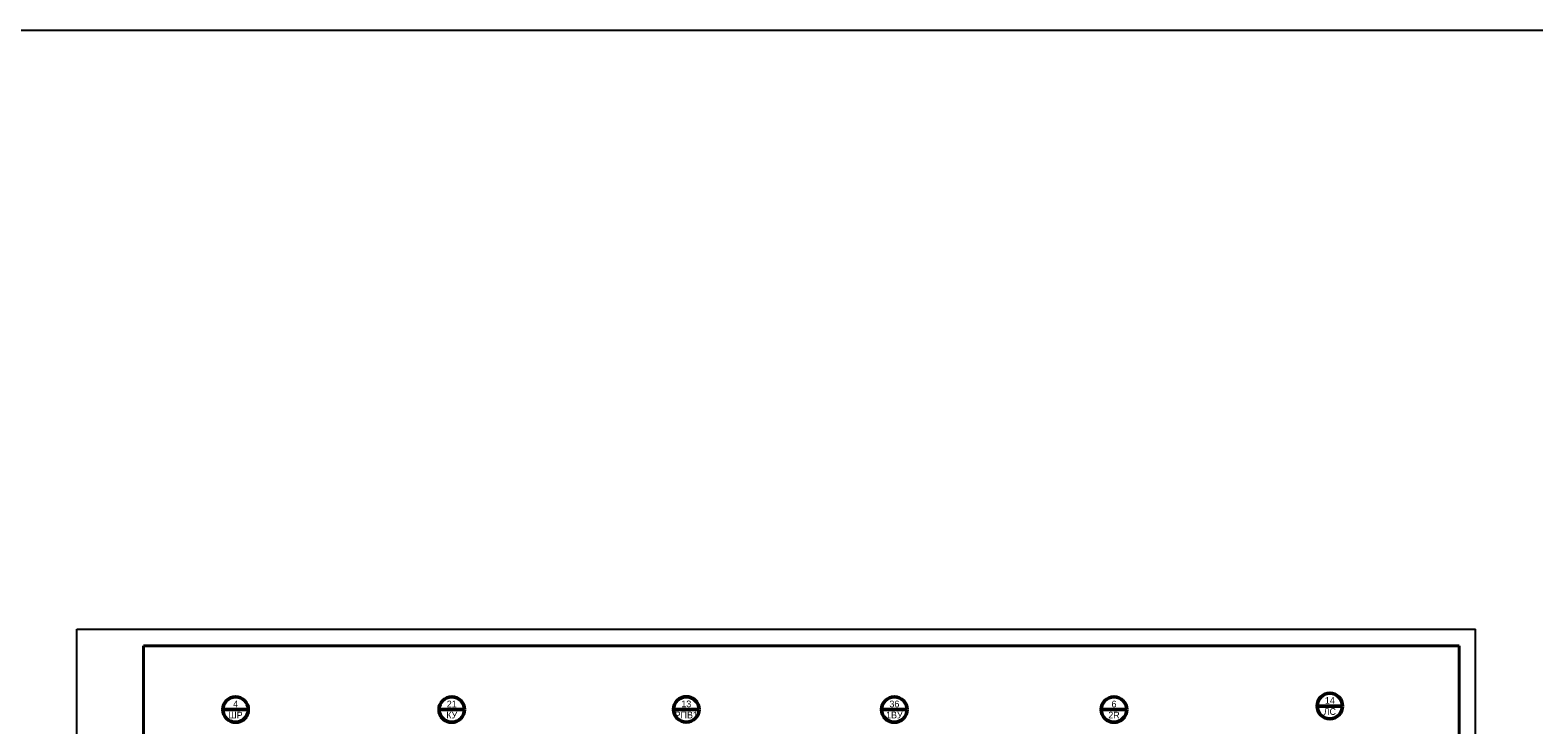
# Model space of a CAD drawing. Header units: millimetres. Extents: x 7700 to 12777, y -2533 to 2568.
# Tile 23 of 74: x 11244 to 11696, y -602 to -393. Entities that reach past the tile are written whole.
import ezdxf

# ---------------------------------------------------------------- set-up
doc = ezdxf.new("R2010")
doc.units = ezdxf.units.MM
doc.styles.add('SIMPLEX', font='txt', dxfattribs={"height": 5})

msp = doc.modelspace()

# ---------------------------------------------------------------- linework, layer by layer
for p, q in [((11258.31, -870.44), (11258.31, -573.39)), ((11258.31, -573.39), (11678.32, -573.39)), ((11258.31, -870.44), (11258.31, -573.39)), ((11678.32, -870.44), (11678.32, -573.39)), ((11678.32, -870.44), (11678.32, -573.39))]:
    msp.add_line(p, q)
at = {"lineweight": 40}
for p, q in [((11278.31, -578.39), (11673.4, -578.39)), ((11673.4, -578.39), (11673.4, -865.39))]:
    msp.add_line(p, q, dxfattribs=at)
at = {"linetype": 'Continuous', "lineweight": 40}
msp.add_line((11278.31, -578.39), (11278.31, -865.39), dxfattribs=at)
at = {"lineweight": 50}
for p, q in [((11309.8, -597.54), (11302.15, -597.54)), ((11374.71, -597.54), (11367.06, -597.54)), ((11445.14, -597.5), (11437.49, -597.5)), ((11507.64, -597.54), (11499.99, -597.54)), ((11573.59, -597.54), (11565.94, -597.54)), ((11638.4, -596.48), (11630.76, -596.48))]:
    msp.add_line(p, q, dxfattribs=at)
at = {"color": 2}
msp.add_lwpolyline([(7699.67, -393.4), (12299.84, -393.4), (12299.84, -952.06), (7699.67, -952.06)], close=True, dxfattribs=at)
at = {"lineweight": 50}
for centre in [(11305.97, -597.54), (11370.89, -597.54), (11441.32, -597.5), (11503.81, -597.54), (11569.76, -597.54), (11634.58, -596.48)]:
    msp.add_circle(centre, 3.82, dxfattribs=at)

# ---------------------------------------------------------------- texts
at = {"color": 7, "char_height": 2, "attachment_point": 5, "style": 'SIMPLEX'}
for s, insert, width in [('4\\PШР', (11305.97, -597.54), 4.7988), ('13\\PРПВ1', (11441.32, -597.5), 4.7988), ('\\pt8;36\\P1ВУ', (11503.81, -597.54), 4.8313), ('6\\P2R', (11569.76, -597.54), 13.7171), ('14\\PЛС', (11634.58, -596.48), 13.7171)]:
    msp.add_mtext(s, dxfattribs=dict(at, insert=insert, width=width))
at = {"insert": (11370.89, -597.54), "char_height": 2, "width": 7.6478, "attachment_point": 5, "style": 'SIMPLEX'}
msp.add_mtext('21\\PКУ', dxfattribs=at)

doc.saveas('drawing.dxf')
